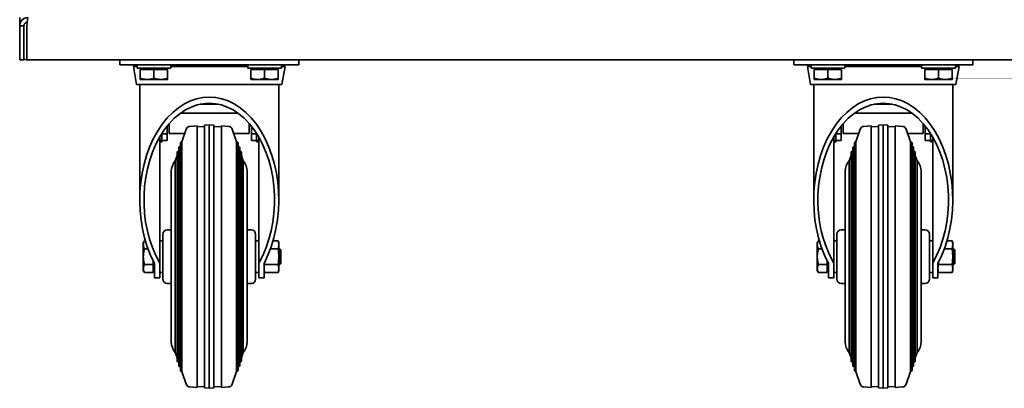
# Model space of a CAD drawing. Header units: millimetres. Extents: x 0 to 5940, y 0 to 4200.
# Tile 18 of 26: x 4368 to 4835, y 2155 to 2330. Entities that reach past the tile are written whole.
import ezdxf

# ---------------------------------------------------------------- set-up
doc = ezdxf.new("R2010")
doc.units = ezdxf.units.MM
doc.header["$LTSCALE"] = 10
doc.layers.add('Spigoli visibili(ISO)', color=7, linetype='Continuous', lineweight=35)

msp = doc.modelspace()

# ---------------------------------------------------------------- linework, layer by layer
at = {"layer": 'Spigoli visibili(ISO)'}
for p, q in [((4367.606, 2326.822), (4367.606, 2330.822)), ((4369.606, 2326.822), (4367.606, 2326.822)), ((4367.606, 2326.822), (4367.606, 2310.822)), ((4369.606, 2326.822), (4369.606, 2310.822)), ((4371.02, 2310.822), (4371.02, 2326.822)), ((4369.606, 2310.822), (4367.606, 2310.822)), ((4371.02, 2310.822), (4370.606, 2310.822)), ((4864.192, 2310.822), (4371.02, 2310.822)), ((4415.106, 2308.322), (4415.106, 2310.822)), ((4500.106, 2308.322), (4500.106, 2310.822)), ((4735.106, 2308.322), (4735.106, 2310.822)), ((4820.106, 2308.322), (4820.106, 2310.822)), ((4427.106, 2308.322), (4415.106, 2308.322)), ((4423.356, 2307.522), (4421.606, 2307.522)), ((4423.105, 2299.022), (4421.606, 2307.522)), ((4422.795, 2307.522), (4422.727, 2307.909)), ((4423.356, 2308.322), (4423.356, 2306.722)), ((4439.356, 2306.722), (4423.356, 2306.722)), ((4424.856, 2306.122), (4431.356, 2306.122)), ((4424.856, 2306.122), (4424.856, 2302.003)), ((4425.541, 2306.122), (4425.541, 2306.722)), ((4427.106, 2308.322), (4488.106, 2308.322)), ((4431.356, 2306.122), (4431.356, 2302.003)), ((4431.356, 2306.122), (4437.856, 2306.122)), ((4437.171, 2306.122), (4437.171, 2306.722)), ((4437.856, 2306.122), (4437.856, 2302.003)), ((4439.356, 2308.322), (4439.356, 2306.722)), ((4475.856, 2307.522), (4439.356, 2307.522)), ((4475.856, 2308.322), (4475.856, 2306.722)), ((4491.856, 2306.722), (4475.856, 2306.722)), ((4477.356, 2306.122), (4477.356, 2302.003)), ((4477.356, 2306.122), (4483.856, 2306.122)), ((4478.041, 2306.122), (4478.041, 2306.722)), ((4483.856, 2306.122), (4483.856, 2302.003)), ((4483.856, 2306.122), (4490.356, 2306.122)), ((4500.106, 2308.322), (4488.106, 2308.322)), ((4489.671, 2306.122), (4489.671, 2306.722)), ((4490.356, 2306.122), (4490.356, 2302.003)), ((4491.856, 2308.322), (4491.856, 2306.722)), ((4493.606, 2307.522), (4491.856, 2307.522)), ((4492.107, 2299.022), (4493.606, 2307.522)), ((4492.417, 2307.522), (4492.485, 2307.909)), ((4747.106, 2308.322), (4735.106, 2308.322)), ((4743.356, 2307.522), (4741.606, 2307.522)), ((4743.105, 2299.022), (4741.606, 2307.522)), ((4742.795, 2307.522), (4742.727, 2307.909)), ((4743.356, 2308.322), (4743.356, 2306.722)), ((4759.356, 2306.722), (4743.356, 2306.722)), ((4744.856, 2306.122), (4751.356, 2306.122)), ((4744.856, 2306.122), (4744.856, 2302.003)), ((4745.541, 2306.122), (4745.541, 2306.722)), ((4747.106, 2308.322), (4808.106, 2308.322)), ((4751.356, 2306.122), (4751.356, 2302.003)), ((4751.356, 2306.122), (4757.856, 2306.122)), ((4757.171, 2306.122), (4757.171, 2306.722)), ((4757.856, 2306.122), (4757.856, 2302.003)), ((4759.356, 2308.322), (4759.356, 2306.722)), ((4795.856, 2307.522), (4759.356, 2307.522)), ((4795.856, 2308.322), (4795.856, 2306.722)), ((4811.856, 2306.722), (4795.856, 2306.722)), ((4797.356, 2306.122), (4797.356, 2302.003)), ((4797.356, 2306.122), (4803.856, 2306.122)), ((4798.041, 2306.122), (4798.041, 2306.722)), ((4803.856, 2306.122), (4803.856, 2302.003)), ((4803.856, 2306.122), (4810.356, 2306.122)), ((4820.106, 2308.322), (4808.106, 2308.322)), ((4809.671, 2306.122), (4809.671, 2306.722)), ((4810.356, 2306.122), (4810.356, 2302.003)), ((4811.856, 2308.322), (4811.856, 2306.722)), ((4813.606, 2307.522), (4811.856, 2307.522)), ((4812.107, 2299.022), (4813.606, 2307.522)), ((4812.417, 2307.522), (4812.485, 2307.909)), ((4424.856, 2301.422), (4428.106, 2301.422)), ((4428.106, 2301.422), (4434.606, 2301.422)), ((4434.606, 2301.422), (4437.856, 2301.422)), ((4477.356, 2301.422), (4480.606, 2301.422)), ((4480.606, 2301.422), (4487.106, 2301.422)), ((4487.106, 2301.422), (4490.356, 2301.422)), ((4744.856, 2301.422), (4748.106, 2301.422)), ((4748.106, 2301.422), (4754.606, 2301.422)), ((4754.606, 2301.422), (4757.856, 2301.422)), ((4797.356, 2301.422), (4800.606, 2301.422)), ((4800.606, 2301.422), (4807.106, 2301.422)), ((4807.106, 2301.422), (4810.356, 2301.422)), ((4492.107, 2299.022), (4423.105, 2299.022)), ((4424.606, 2299.022), (4424.606, 2244.217)), ((4490.606, 2299.022), (4490.606, 2244.217)), ((4812.107, 2299.022), (4743.105, 2299.022)), ((4744.606, 2299.022), (4744.606, 2244.217)), ((4810.606, 2299.022), (4810.606, 2244.217)), ((4453.369, 2289.69), (4461.843, 2289.69)), ((4773.369, 2289.69), (4781.843, 2289.69)), ((4443.939, 2285.419), (4471.273, 2285.419)), ((4763.939, 2285.419), (4791.273, 2285.419)), ((4437.606, 2275.567), (4437.606, 2279.289)), ((4438.606, 2276.409), (4438.606, 2280.488)), ((4444.592, 2271.795), (4446.672, 2277.836)), ((4448.424, 2279.18), (4451.856, 2279.42)), ((4451.856, 2279.42), (4451.856, 2155.224)), ((4451.856, 2278.919), (4455.356, 2279.164)), ((4455.356, 2279.665), (4457.606, 2279.822)), ((4455.356, 2279.665), (4455.356, 2154.98)), ((4457.606, 2279.822), (4457.606, 2154.822)), ((4459.856, 2279.665), (4457.606, 2279.822)), ((4459.856, 2279.665), (4459.856, 2154.98)), ((4463.356, 2278.919), (4459.856, 2279.164)), ((4463.356, 2279.42), (4463.356, 2155.224)), ((4466.788, 2279.18), (4463.356, 2279.42)), ((4470.62, 2271.795), (4468.54, 2277.836)), ((4476.606, 2276.409), (4476.606, 2280.488)), ((4477.606, 2275.567), (4477.606, 2279.289)), ((4757.606, 2275.567), (4757.606, 2279.289)), ((4758.606, 2276.409), (4758.606, 2280.488)), ((4764.592, 2271.795), (4766.672, 2277.836)), ((4768.424, 2279.18), (4771.856, 2279.42)), ((4771.856, 2279.42), (4771.856, 2155.224)), ((4771.856, 2278.919), (4775.356, 2279.164)), ((4775.356, 2279.665), (4777.606, 2279.822)), ((4775.356, 2279.665), (4775.356, 2154.98)), ((4777.606, 2279.822), (4777.606, 2154.822)), ((4779.856, 2279.665), (4777.606, 2279.822)), ((4779.856, 2279.665), (4779.856, 2154.98)), ((4783.356, 2278.919), (4779.856, 2279.164)), ((4783.356, 2279.42), (4783.356, 2155.224)), ((4786.788, 2279.18), (4783.356, 2279.42)), ((4790.62, 2271.795), (4788.54, 2277.836)), ((4796.606, 2276.409), (4796.606, 2280.488)), ((4797.606, 2275.567), (4797.606, 2279.289)), ((4434.106, 2274.154), (4434.106, 2214.279)), ((4434.106, 2272.448), (4435.106, 2272.448)), ((4435.106, 2275.567), (4435.106, 2275.794)), ((4437.606, 2275.567), (4435.106, 2275.567)), ((4435.106, 2272.448), (4435.106, 2275.567)), ((4437.606, 2272.448), (4435.106, 2272.448)), ((4435.106, 2272.413), (4435.106, 2271.789)), ((4437.606, 2272.413), (4435.106, 2272.413)), ((4437.606, 2272.448), (4437.606, 2275.567)), ((4437.606, 2272.413), (4437.606, 2272.448)), ((4438.606, 2276.409), (4438.606, 2275.754)), ((4445.955, 2275.754), (4438.606, 2275.754)), ((4476.606, 2275.754), (4469.257, 2275.754)), ((4476.606, 2276.409), (4476.606, 2275.754)), ((4477.606, 2272.448), (4477.606, 2275.567)), ((4477.606, 2275.567), (4480.106, 2275.567)), ((4477.606, 2272.413), (4477.606, 2272.448)), ((4477.606, 2272.448), (4480.106, 2272.448)), ((4477.606, 2272.413), (4480.106, 2272.413)), ((4480.106, 2275.567), (4480.106, 2275.794)), ((4480.106, 2272.448), (4480.106, 2275.567)), ((4480.106, 2272.448), (4481.106, 2272.448)), ((4480.106, 2271.789), (4480.106, 2272.413)), ((4481.106, 2214.279), (4481.106, 2274.154)), ((4754.106, 2274.154), (4754.106, 2214.279)), ((4754.106, 2272.448), (4755.106, 2272.448)), ((4755.106, 2275.567), (4755.106, 2275.794)), ((4757.606, 2275.567), (4755.106, 2275.567)), ((4755.106, 2272.448), (4755.106, 2275.567)), ((4757.606, 2272.448), (4755.106, 2272.448)), ((4755.106, 2272.413), (4755.106, 2271.789)), ((4757.606, 2272.413), (4755.106, 2272.413)), ((4757.606, 2272.448), (4757.606, 2275.567)), ((4757.606, 2272.413), (4757.606, 2272.448)), ((4758.606, 2276.409), (4758.606, 2275.754)), ((4765.955, 2275.754), (4758.606, 2275.754)), ((4796.606, 2275.754), (4789.257, 2275.754)), ((4796.606, 2276.409), (4796.606, 2275.754)), ((4797.606, 2272.448), (4797.606, 2275.567)), ((4797.606, 2275.567), (4800.106, 2275.567)), ((4797.606, 2272.413), (4797.606, 2272.448)), ((4797.606, 2272.448), (4800.106, 2272.448)), ((4797.606, 2272.413), (4800.106, 2272.413)), ((4800.106, 2275.567), (4800.106, 2275.794)), ((4800.106, 2272.448), (4800.106, 2275.567)), ((4800.106, 2272.448), (4801.106, 2272.448)), ((4800.106, 2271.789), (4800.106, 2272.413)), ((4801.106, 2214.279), (4801.106, 2274.154)), ((4435.106, 2271.787), (4434.106, 2271.787)), ((4435.106, 2271.789), (4435.106, 2271.787)), ((4443.029, 2267.257), (4443.148, 2267.601)), ((4443.148, 2269.053), (4443.148, 2165.592)), ((4443.811, 2269.526), (4443.929, 2269.87)), ((4443.811, 2269.526), (4443.811, 2165.119)), ((4443.929, 2271.322), (4443.929, 2163.322)), ((4444.592, 2271.795), (4444.592, 2162.85)), ((4470.62, 2271.795), (4470.62, 2162.85)), ((4471.283, 2163.322), (4471.283, 2271.322)), ((4471.402, 2269.526), (4471.283, 2269.87)), ((4471.402, 2269.526), (4471.402, 2165.119)), ((4472.064, 2165.592), (4472.064, 2269.053)), ((4472.183, 2267.257), (4472.064, 2267.601)), ((4480.106, 2271.787), (4480.106, 2271.789)), ((4481.106, 2271.787), (4480.106, 2271.787)), ((4755.106, 2271.787), (4754.106, 2271.787)), ((4755.106, 2271.789), (4755.106, 2271.787)), ((4763.029, 2267.257), (4763.148, 2267.601)), ((4763.148, 2269.053), (4763.148, 2165.592)), ((4763.811, 2269.526), (4763.929, 2269.87)), ((4763.811, 2269.526), (4763.811, 2165.119)), ((4763.929, 2271.322), (4763.929, 2163.322)), ((4764.592, 2271.795), (4764.592, 2162.85)), ((4790.62, 2271.795), (4790.62, 2162.85)), ((4791.283, 2163.322), (4791.283, 2271.322)), ((4791.402, 2269.526), (4791.283, 2269.87)), ((4791.402, 2269.526), (4791.402, 2165.119)), ((4792.064, 2165.592), (4792.064, 2269.053)), ((4792.183, 2267.257), (4792.064, 2267.601)), ((4800.106, 2271.787), (4800.106, 2271.789)), ((4801.106, 2271.787), (4800.106, 2271.787)), ((4441.494, 2262.798), (4442.367, 2265.332)), ((4441.494, 2262.798), (4441.494, 2171.847)), ((4442.367, 2266.784), (4442.367, 2167.861)), ((4443.029, 2267.257), (4443.029, 2167.388)), ((4472.183, 2267.257), (4472.183, 2167.388)), ((4472.846, 2167.861), (4472.846, 2266.784)), ((4473.718, 2262.798), (4472.846, 2265.332)), ((4473.718, 2262.798), (4473.718, 2171.847)), ((4761.494, 2262.798), (4762.367, 2265.332)), ((4761.494, 2262.798), (4761.494, 2171.847)), ((4762.367, 2266.784), (4762.367, 2167.861)), ((4763.029, 2267.257), (4763.029, 2167.388)), ((4792.183, 2267.257), (4792.183, 2167.388)), ((4792.846, 2167.861), (4792.846, 2266.784)), ((4793.718, 2262.798), (4792.846, 2265.332)), ((4793.718, 2262.798), (4793.718, 2171.847)), ((4439.606, 2257.822), (4439.606, 2176.822)), ((4475.606, 2176.822), (4475.606, 2257.822)), ((4759.606, 2257.822), (4759.606, 2176.822)), ((4795.606, 2176.822), (4795.606, 2257.822)), ((4437.606, 2230.022), (4439.606, 2230.022)), ((4475.606, 2230.022), (4477.606, 2230.022)), ((4757.606, 2230.022), (4759.606, 2230.022)), ((4795.606, 2230.022), (4797.606, 2230.022)), ((4435.606, 2228.022), (4435.606, 2206.622)), ((4479.606, 2228.022), (4479.606, 2206.622)), ((4755.606, 2228.022), (4755.606, 2206.622)), ((4799.606, 2228.022), (4799.606, 2206.622)), ((4426.306, 2223.822), (4426.887, 2224.828)), ((4426.306, 2222.952), (4426.306, 2223.822)), ((4426.306, 2217.322), (4426.306, 2222.952)), ((4426.887, 2224.828), (4427.315, 2224.828)), ((4426.887, 2221.075), (4428.541, 2221.075)), ((4435.606, 2224.822), (4434.106, 2224.822)), ((4481.106, 2224.822), (4479.606, 2224.822)), ((4490.337, 2221.075), (4486.671, 2221.075)), ((4490.337, 2224.828), (4487.897, 2224.828)), ((4490.606, 2223.822), (4490.337, 2224.828)), ((4490.606, 2222.952), (4490.606, 2223.822)), ((4490.606, 2217.322), (4490.606, 2222.952)), ((4490.839, 2221.322), (4490.606, 2221.322)), ((4490.839, 2213.322), (4490.839, 2221.322)), ((4491.606, 2220.555), (4490.839, 2221.322)), ((4746.306, 2223.822), (4746.887, 2224.828)), ((4746.306, 2222.952), (4746.306, 2223.822)), ((4746.306, 2217.322), (4746.306, 2222.952)), ((4746.887, 2224.828), (4747.315, 2224.828)), ((4746.887, 2221.075), (4748.541, 2221.075)), ((4755.606, 2224.822), (4754.106, 2224.822)), ((4801.106, 2224.822), (4799.606, 2224.822)), ((4810.337, 2221.075), (4806.671, 2221.075)), ((4810.337, 2224.828), (4807.897, 2224.828)), ((4810.606, 2223.822), (4810.337, 2224.828)), ((4810.606, 2222.952), (4810.606, 2223.822)), ((4810.606, 2217.322), (4810.606, 2222.952)), ((4810.839, 2221.322), (4810.606, 2221.322)), ((4810.839, 2213.322), (4810.839, 2221.322)), ((4811.606, 2220.555), (4810.839, 2221.322)), ((4426.306, 2211.693), (4426.306, 2217.322)), ((4490.606, 2211.693), (4490.606, 2217.322)), ((4491.606, 2214.089), (4491.606, 2220.555)), ((4746.306, 2211.693), (4746.306, 2217.322)), ((4810.606, 2211.693), (4810.606, 2217.322)), ((4811.606, 2214.089), (4811.606, 2220.555)), ((4426.306, 2210.822), (4426.306, 2211.693)), ((4426.887, 2213.57), (4431.006, 2213.57)), ((4431.006, 2213.57), (4431.006, 2215.297)), ((4431.006, 2209.817), (4431.006, 2213.57)), ((4431.606, 2211.587), (4431.006, 2211.587)), ((4431.606, 2214.124), (4431.606, 2211.726)), ((4431.606, 2211.726), (4431.606, 2207.322)), ((4434.106, 2211.726), (4434.106, 2214.279)), ((4434.106, 2211.726), (4434.106, 2207.322)), ((4481.106, 2214.279), (4481.106, 2211.726)), ((4481.106, 2207.322), (4481.106, 2211.726)), ((4483.606, 2211.726), (4483.606, 2214.124)), ((4483.606, 2207.322), (4483.606, 2211.726)), ((4490.337, 2213.57), (4483.876, 2213.57)), ((4490.839, 2213.322), (4490.606, 2213.322)), ((4490.606, 2210.822), (4490.606, 2211.693)), ((4491.606, 2214.089), (4490.839, 2213.322)), ((4746.306, 2210.822), (4746.306, 2211.693)), ((4746.887, 2213.57), (4751.006, 2213.57)), ((4751.006, 2213.57), (4751.006, 2215.297)), ((4751.006, 2209.817), (4751.006, 2213.57)), ((4751.606, 2211.587), (4751.006, 2211.587)), ((4751.606, 2214.124), (4751.606, 2211.726)), ((4751.606, 2211.726), (4751.606, 2207.322)), ((4754.106, 2211.726), (4754.106, 2214.279)), ((4754.106, 2211.726), (4754.106, 2207.322)), ((4801.106, 2214.279), (4801.106, 2211.726)), ((4801.106, 2207.322), (4801.106, 2211.726)), ((4803.606, 2211.726), (4803.606, 2214.124)), ((4803.606, 2207.322), (4803.606, 2211.726)), ((4810.337, 2213.57), (4803.876, 2213.57)), ((4810.839, 2213.322), (4810.606, 2213.322)), ((4810.606, 2210.822), (4810.606, 2211.693)), ((4811.606, 2214.089), (4810.839, 2213.322)), ((4426.306, 2210.822), (4426.887, 2209.817)), ((4426.887, 2209.817), (4431.006, 2209.817)), ((4431.606, 2207.322), (4434.106, 2207.322)), ((4435.606, 2209.822), (4434.106, 2209.822)), ((4481.106, 2209.822), (4479.606, 2209.822)), ((4481.106, 2207.322), (4483.606, 2207.322)), ((4483.606, 2210.822), (4483.876, 2209.817)), ((4490.337, 2209.817), (4483.876, 2209.817)), ((4490.606, 2210.822), (4490.337, 2209.817)), ((4746.306, 2210.822), (4746.887, 2209.817)), ((4746.887, 2209.817), (4751.006, 2209.817)), ((4751.606, 2207.322), (4754.106, 2207.322)), ((4755.606, 2209.822), (4754.106, 2209.822)), ((4801.106, 2209.822), (4799.606, 2209.822)), ((4801.106, 2207.322), (4803.606, 2207.322)), ((4803.606, 2210.822), (4803.876, 2209.817)), ((4810.337, 2209.817), (4803.876, 2209.817)), ((4810.606, 2210.822), (4810.337, 2209.817)), ((4437.606, 2204.622), (4439.606, 2204.622)), ((4475.606, 2204.622), (4477.606, 2204.622)), ((4757.606, 2204.622), (4759.606, 2204.622)), ((4795.606, 2204.622), (4797.606, 2204.622)), ((4441.494, 2171.847), (4442.367, 2169.313)), ((4473.718, 2171.847), (4472.846, 2169.313)), ((4761.494, 2171.847), (4762.367, 2169.313)), ((4793.718, 2171.847), (4792.846, 2169.313)), ((4443.029, 2167.388), (4443.148, 2167.044)), ((4443.811, 2165.119), (4443.929, 2164.774)), ((4471.402, 2165.119), (4471.283, 2164.774)), ((4472.183, 2167.388), (4472.064, 2167.044)), ((4763.029, 2167.388), (4763.148, 2167.044)), ((4763.811, 2165.119), (4763.929, 2164.774)), ((4791.402, 2165.119), (4791.283, 2164.774)), ((4792.183, 2167.388), (4792.064, 2167.044)), ((4444.592, 2162.85), (4446.672, 2156.808)), ((4470.62, 2162.85), (4468.54, 2156.808)), ((4764.592, 2162.85), (4766.672, 2156.808)), ((4790.62, 2162.85), (4788.54, 2156.808)), ((4448.424, 2155.464), (4451.856, 2155.224)), ((4451.856, 2155.726), (4455.356, 2155.481)), ((4463.356, 2155.726), (4459.856, 2155.481)), ((4466.788, 2155.464), (4463.356, 2155.224)), ((4768.424, 2155.464), (4771.856, 2155.224)), ((4771.856, 2155.726), (4775.356, 2155.481)), ((4783.356, 2155.726), (4779.856, 2155.481)), ((4786.788, 2155.464), (4783.356, 2155.224)), ((4455.356, 2154.98), (4457.606, 2154.822)), ((4459.856, 2154.98), (4457.606, 2154.822)), ((4775.356, 2154.98), (4777.606, 2154.822)), ((4779.856, 2154.98), (4777.606, 2154.822))]:
    msp.add_line(p, q, dxfattribs=at)
for centre, radius, start, end in [((4370.606, 2313.822), 3, 250.52878, 270), ((4422.235, 2307.822), 0.5, 10, 90), ((4492.978, 2307.822), 0.5, 90, 170), ((4742.235, 2307.822), 0.5, 10, 90), ((4812.978, 2307.822), 0.5, 90, 170), ((4448.563, 2277.185), 2, 94, 161), ((4466.649, 2277.185), 2, 19, 86), ((4768.563, 2277.185), 2, 94, 161), ((4786.649, 2277.185), 2, 19, 86), ((4443.648, 2269.053), 0.5, 71, 180), ((4444.429, 2271.322), 0.5, 71, 180), ((4470.783, 2271.322), 0.5, 0, 109), ((4471.564, 2269.053), 0.5, 0, 109), ((4763.648, 2269.053), 0.5, 71, 180), ((4764.429, 2271.322), 0.5, 71, 180), ((4790.783, 2271.322), 0.5, 0, 109), ((4791.564, 2269.053), 0.5, 0, 109), ((4447.106, 2257.822), 7.5, 138.44065, 180), ((4442.867, 2266.784), 0.5, 71, 180), ((4472.346, 2266.784), 0.5, 0, 109), ((4468.106, 2257.822), 7.5, 0, 41.55935), ((4767.106, 2257.822), 7.5, 138.44065, 180), ((4762.867, 2266.784), 0.5, 71, 180), ((4792.346, 2266.784), 0.5, 0, 109), ((4788.106, 2257.822), 7.5, 0, 41.55935), ((4437.606, 2228.022), 2, 90, 180), ((4477.606, 2228.022), 2, 0, 90), ((4757.606, 2228.022), 2, 90, 180), ((4797.606, 2228.022), 2, 0, 90), ((4437.606, 2206.622), 2, 180, 270), ((4477.606, 2206.622), 2, 270, 0), ((4757.606, 2206.622), 2, 180, 270), ((4797.606, 2206.622), 2, 270, 0), ((4447.106, 2176.822), 7.5, 180, 221.55935), ((4468.106, 2176.822), 7.5, 318.44065, 0), ((4767.106, 2176.822), 7.5, 180, 221.55935), ((4788.106, 2176.822), 7.5, 318.44065, 0), ((4442.867, 2167.861), 0.5, 180, 289), ((4443.648, 2165.592), 0.5, 180, 289), ((4471.564, 2165.592), 0.5, 251, 0), ((4472.346, 2167.861), 0.5, 251, 0), ((4762.867, 2167.861), 0.5, 180, 289), ((4763.648, 2165.592), 0.5, 180, 289), ((4791.564, 2165.592), 0.5, 251, 0), ((4792.346, 2167.861), 0.5, 251, 0), ((4444.429, 2163.322), 0.5, 180, 289), ((4470.783, 2163.322), 0.5, 251, 0), ((4764.429, 2163.322), 0.5, 180, 289), ((4790.783, 2163.322), 0.5, 251, 0), ((4448.563, 2157.46), 2, 199, 266), ((4466.649, 2157.46), 2, 274, 341), ((4768.563, 2157.46), 2, 199, 266), ((4786.649, 2157.46), 2, 274, 341)]:
    msp.add_arc(centre, radius, start, end, dxfattribs=at)
for centre, major_axis, start_param, end_param in [((4457.606, 2244.217), (0, 48.865), 4.0489495, 8.5174211), ((4777.606, 2244.217), (0, 48.865), 4.0489495, 8.5174211), ((4457.606, 2244.217), (0, 45.904), 4.0019329, 8.5644377), ((4777.606, 2244.217), (0, 45.904), 4.0019329, 8.5644377)]:
    msp.add_ellipse(centre, major_axis=major_axis, ratio=0.6753272, start_param=start_param, end_param=end_param, dxfattribs=at)
for points, knots in [([(4371.606, 2330.822), (4370.333, 2330.822), (4369.076, 2330.172), (4368.341, 2329.132), (4367.867, 2328.462), (4367.606, 2327.643), (4367.606, 2326.822)], [0, 0, 0, 0, 0.9551001, 0.9551001, 0.9551001, 1.5707963, 1.5707963, 1.5707963, 1.5707963]), ([(4371.213, 2328.781), (4370.604, 2328.651), (4370.056, 2328.232), (4369.792, 2327.665), (4369.67, 2327.402), (4369.606, 2327.112), (4369.606, 2326.822)], [0.1986775, 0.1986775, 0.1986775, 0.1986775, 1.1358119, 1.1358119, 1.1358119, 1.5707963, 1.5707963, 1.5707963, 1.5707963]), ([(4371.02, 2326.822), (4371.139, 2328.096), (4371.258, 2329.352), (4371.377, 2330.088), (4371.453, 2330.562), (4371.53, 2330.822), (4371.606, 2330.822)], [0, 0, 0, 0, 0.9551001, 0.9551001, 0.9551001, 1.5707963, 1.5707963, 1.5707963, 1.5707963])]:
    msp.add_open_spline(points, degree=3, knots=knots, dxfattribs=at)
for points, weights in [([(4424.856, 2302.003), (4426.598, 2301.422), (4428.106, 2301.422)], [1, 1.0379548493, 1]), ([(4424.856, 2301.422), (4424.856, 2301.422), (4424.856, 2302.003)], [1, 1.0379548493, 1]), ([(4428.106, 2301.422), (4429.614, 2301.422), (4431.356, 2302.003)], [1, 1.0379548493, 1]), ([(4431.356, 2302.003), (4433.098, 2301.422), (4434.606, 2301.422)], [1, 1.0379548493, 1]), ([(4434.606, 2301.422), (4436.114, 2301.422), (4437.856, 2302.003)], [1, 1.0379548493, 1]), ([(4437.856, 2302.003), (4437.856, 2301.422), (4437.856, 2301.422)], [1, 1.0379548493, 1]), ([(4477.356, 2301.422), (4477.356, 2301.422), (4477.356, 2302.003)], [1, 1.0379548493, 1]), ([(4477.356, 2302.003), (4479.098, 2301.422), (4480.606, 2301.422)], [1, 1.0379548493, 1]), ([(4480.606, 2301.422), (4482.114, 2301.422), (4483.856, 2302.003)], [1, 1.0379548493, 1]), ([(4483.856, 2302.003), (4485.598, 2301.422), (4487.106, 2301.422)], [1, 1.0379548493, 1]), ([(4487.106, 2301.422), (4488.614, 2301.422), (4490.356, 2302.003)], [1, 1.0379548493, 1]), ([(4490.356, 2302.003), (4490.356, 2301.422), (4490.356, 2301.422)], [1, 1.0379548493, 1]), ([(4744.856, 2302.003), (4746.598, 2301.422), (4748.106, 2301.422)], [1, 1.0379548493, 1]), ([(4744.856, 2301.422), (4744.856, 2301.422), (4744.856, 2302.003)], [1, 1.0379548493, 1]), ([(4748.106, 2301.422), (4749.614, 2301.422), (4751.356, 2302.003)], [1, 1.0379548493, 1]), ([(4751.356, 2302.003), (4753.098, 2301.422), (4754.606, 2301.422)], [1, 1.0379548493, 1]), ([(4754.606, 2301.422), (4756.114, 2301.422), (4757.856, 2302.003)], [1, 1.0379548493, 1]), ([(4757.856, 2302.003), (4757.856, 2301.422), (4757.856, 2301.422)], [1, 1.0379548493, 1]), ([(4797.356, 2301.422), (4797.356, 2301.422), (4797.356, 2302.003)], [1, 1.0379548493, 1]), ([(4797.356, 2302.003), (4799.098, 2301.422), (4800.606, 2301.422)], [1, 1.0379548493, 1]), ([(4800.606, 2301.422), (4802.114, 2301.422), (4803.856, 2302.003)], [1, 1.0379548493, 1]), ([(4803.856, 2302.003), (4805.598, 2301.422), (4807.106, 2301.422)], [1, 1.0379548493, 1]), ([(4807.106, 2301.422), (4808.614, 2301.422), (4810.356, 2302.003)], [1, 1.0379548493, 1]), ([(4810.356, 2302.003), (4810.356, 2301.422), (4810.356, 2301.422)], [1, 1.0379548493, 1]), ([(4426.887, 2224.828), (4426.306, 2223.822), (4426.306, 2222.952)], [1.63311572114, 1.75943766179, 1.75943766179]), ([(4426.306, 2222.952), (4426.306, 2222.081), (4426.887, 2221.075)], [1.75943766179, 1.75943766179, 1.63311572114]), ([(4426.887, 2221.075), (4426.306, 2219.064), (4426.306, 2217.322)], [1.63311572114, 1.75943766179, 1.75943766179]), ([(4490.337, 2224.828), (4490.606, 2223.822), (4490.606, 2222.952)], [3.05995807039, 3.29664665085, 3.29664665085]), ([(4490.606, 2222.952), (4490.606, 2222.081), (4490.337, 2221.075)], [3.29664665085, 3.29664665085, 3.05995807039]), ([(4490.337, 2221.075), (4490.606, 2219.064), (4490.606, 2217.322)], [3.05995807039, 3.29664665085, 3.29664665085]), ([(4746.887, 2224.828), (4746.306, 2223.822), (4746.306, 2222.952)], [1.63311572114, 1.75943766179, 1.75943766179]), ([(4746.306, 2222.952), (4746.306, 2222.081), (4746.887, 2221.075)], [1.75943766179, 1.75943766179, 1.63311572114]), ([(4746.887, 2221.075), (4746.306, 2219.064), (4746.306, 2217.322)], [1.63311572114, 1.75943766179, 1.75943766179]), ([(4810.337, 2224.828), (4810.606, 2223.822), (4810.606, 2222.952)], [3.05995807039, 3.29664665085, 3.29664665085]), ([(4810.606, 2222.952), (4810.606, 2222.081), (4810.337, 2221.075)], [3.29664665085, 3.29664665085, 3.05995807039]), ([(4810.337, 2221.075), (4810.606, 2219.064), (4810.606, 2217.322)], [3.05995807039, 3.29664665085, 3.29664665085]), ([(4426.306, 2217.322), (4426.306, 2215.581), (4426.887, 2213.57)], [1.75943766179, 1.75943766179, 1.63311572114]), ([(4490.606, 2217.322), (4490.606, 2215.581), (4490.337, 2213.57)], [3.29664665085, 3.29664665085, 3.05995807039]), ([(4746.306, 2217.322), (4746.306, 2215.581), (4746.887, 2213.57)], [1.75943766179, 1.75943766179, 1.63311572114]), ([(4810.606, 2217.322), (4810.606, 2215.581), (4810.337, 2213.57)], [3.29664665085, 3.29664665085, 3.05995807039]), ([(4426.887, 2213.57), (4426.306, 2212.564), (4426.306, 2211.693)], [1.63311572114, 1.75943766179, 1.75943766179]), ([(4426.306, 2211.693), (4426.306, 2210.822), (4426.887, 2209.817)], [1.75943766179, 1.75943766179, 1.63311572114]), ([(4483.606, 2211.693), (4483.606, 2212.564), (4483.876, 2213.57)], [3.29664665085, 3.29664665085, 3.0599580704]), ([(4483.876, 2209.817), (4483.606, 2210.822), (4483.606, 2211.693)], [3.0599580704, 3.29664665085, 3.29664665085]), ([(4483.77, 2214.437), (4483.816, 2214.015), (4483.876, 2213.57)], [3.14852794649, 3.10940881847, 3.0599580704]), ([(4490.337, 2213.57), (4490.606, 2212.564), (4490.606, 2211.693)], [3.05995807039, 3.29664665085, 3.29664665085]), ([(4490.606, 2211.693), (4490.606, 2210.822), (4490.337, 2209.817)], [3.29664665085, 3.29664665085, 3.05995807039]), ([(4746.887, 2213.57), (4746.306, 2212.564), (4746.306, 2211.693)], [1.63311572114, 1.75943766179, 1.75943766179]), ([(4746.306, 2211.693), (4746.306, 2210.822), (4746.887, 2209.817)], [1.75943766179, 1.75943766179, 1.63311572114]), ([(4803.606, 2211.693), (4803.606, 2212.564), (4803.876, 2213.57)], [3.29664665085, 3.29664665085, 3.0599580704]), ([(4803.876, 2209.817), (4803.606, 2210.822), (4803.606, 2211.693)], [3.0599580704, 3.29664665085, 3.29664665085]), ([(4803.77, 2214.437), (4803.816, 2214.015), (4803.876, 2213.57)], [3.14852794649, 3.10940881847, 3.0599580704]), ([(4810.337, 2213.57), (4810.606, 2212.564), (4810.606, 2211.693)], [3.05995807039, 3.29664665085, 3.29664665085]), ([(4810.606, 2211.693), (4810.606, 2210.822), (4810.337, 2209.817)], [3.29664665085, 3.29664665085, 3.05995807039])]:
    msp.add_rational_spline(points, weights, degree=2, dxfattribs=at)

doc.saveas('drawing.dxf')
